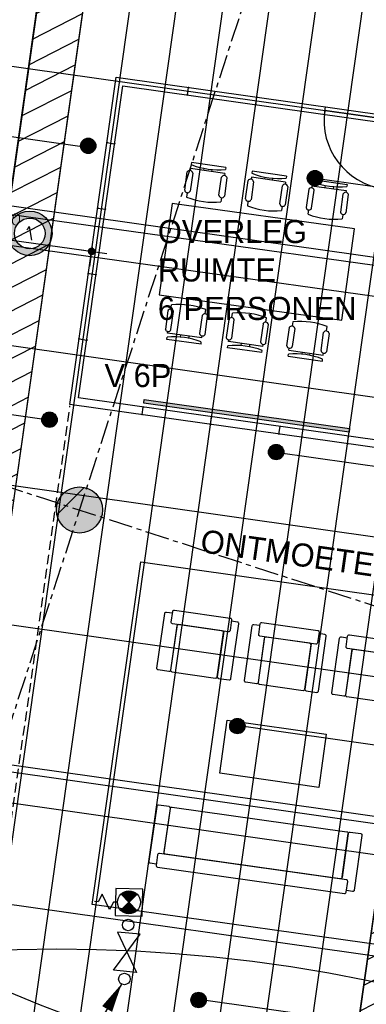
# Model space of a CAD drawing. Header units: millimetres. Extents: x -4106 to 114694, y -37499 to 54647.
# Tile 77 of 109: x 77583 to 82098, y 1780 to 14591. Entities that reach past the tile are written whole.
import ezdxf
from ezdxf.enums import TextEntityAlignment as Align

# ---------------------------------------------------------------- set-up
doc = ezdxf.new("R2010")
doc.units = ezdxf.units.MM
doc.header["$LTSCALE"] = 50
for name, pattern in [('B0301', [25, 12.5, -6.25, 0, -6.25]), ('B0401', [7.5, 5, -2.5]), ('XREF_STRAMIEN$0$B0201', [50, 31.25, -6.25, 6.25, -6.25])]:
    doc.linetypes.add(name, pattern=pattern)
for name, color, linetype in [('FOK_ BRANDSLANGHASPELS', 2, 'Continuous'), ('FOK_00_ALGEMEEN', 1, 'Continuous'), ('FOK_02B_SOLIDS', 253, 'Continuous'), ('FOK_05---_TEKST_18', 1, 'Continuous'), ('FOK_05---_TEKST_25', 2, 'Continuous'), ('FOK_07_STRAMIEN', 13, 'B0301'), ('FOK_08---_MAATVOERING', 2, 'Continuous'), ('FOK_22_BINNENWANDEN', 2, 'Continuous'), ('FOK_72_VAST MEUBILAIR', 1, 'Continuous'), ('FOK_82_LOS MEUBILAIR', 1, 'Continuous'), ('XREF_05-werkset$0$AA28G---_PREFABBETON', 242, 'Continuous'), ('XREF_05-werkset$0$AL28G---_PREFABBETON', 4, 'Continuous'), ('XREF_05_PLAFOND$0$AA45----_PLAFONDAFW', 1, 'Continuous'), ('XREF_05_PLAFOND$0$AI45----_PLAFONDAFW', 2, 'Continuous'), ('XREF_05_Sprinkler installatie$0$WL$1----', 3, 'Continuous'), ('XREF_05_Sprinkler installatie$0$WL524---', 4, 'Continuous'), ('XREF_05_Sprinkler installatie$0$WL531---', 3, 'Continuous'), ('XREF_05_Sprinkler installatie$0$WL6516--', 4, 'Continuous'), ('XREF_05_Vloergoot installaties$0$EL6131--_VG', 3, 'Continuous'), ('XREF_05_Vloergoot installaties$0$EL6222--', 3, 'Continuous'), ('XREF_STRAMIEN$0$AL$7A---_STRAMIEN', 1, 'XREF_STRAMIEN$0$B0201')]:
    doc.layers.add(name, color=color, linetype=linetype)
doc.styles.add('FOK-DIM', font='romans.shx')
doc.styles.add('XREF_05_Sprinkler installatie$0$BURO-018', font='simplex.shx', dxfattribs={"height": 180})
doc.styles.add('XREF_05_Sprinkler installatie$0$Standard', font='txt')
doc.styles.add('XREF_05_Vloergoot installaties$0$BURO-018', font='simplex.shx', dxfattribs={"height": 180})
doc.dimstyles.new('FOK-100', dxfattribs={"dimscale": 100, "dimtxt": 1.5, "dimasz": 1, "dimexe": 2, "dimexo": 0, "dimgap": 2, "dimtad": 1, "dimdec": 0, "dimzin": 11, "dimdsep": 46, "dimtxsty": 'FOK-DIM', "dimblk1": 'DOT', "dimblk2": 'DOT', "dimsah": 1, "dimcen": 2.5, "dimclrd": 256, "dimclre": 256, "dimclrt": 256, "dimadec": 0, "dimazin": 0, "dimtfac": 1, "dimtdec": 0, "dimtix": 1, "dimtmove": 2, "dimatfit": 3, "dimldrblk": 'DOT', "dimfxl": 2, "dimtolj": 1, "dimtzin": 0, "dimarcsym": 0})
pattern_1 = [(27.02, (0, 0), (-124.9329, 244.9832), [])]

# ---------------------------------------------------------------- blocks, each defined once
blk = doc.blocks.new('XREF_05-werkset$0$V-H-28G001_B09145W02')
at = {"layer": 'XREF_05-werkset$0$AA28G---_PREFABBETON'}
h = blk.add_hatch(color=254, dxfattribs=at)
edge = h.paths.add_edge_path()
edge.add_arc((0, 0), 300, 0, 360)
h = blk.add_hatch(dxfattribs=at)
h.set_pattern_fill('KALKZST', color=1, scale=880, style=0)
h.set_pattern_definition([(45, (-25612.5, -9670.3), (-390.278, 390.278), [])])
edge = h.paths.add_edge_path()
edge.add_arc((0, 0), 300, 0, 360)
at = {"layer": 'XREF_05-werkset$0$AL28G---_PREFABBETON'}
blk.add_circle((0, 0), 300, dxfattribs=at)
blk = doc.blocks.new('XREF_05-werkset$0$V-H-28X00A_09145B1')
blk.add_blockref('XREF_05-werkset$0$V-H-28G001_B09145W02', (78362, 8212))
blk = doc.blocks.new('XREF_05-werkset')
blk.add_blockref('XREF_05-werkset$0$V-H-28X00A_09145B1', (0, 0))
blk = doc.blocks.new('XREF_STRAMIEN')
at = {"layer": 'XREF_STRAMIEN$0$AL$7A---_STRAMIEN', "ltscale": 0.2}
blk.add_line((4081.1, 32318.5), (99881.1, 1228.2), dxfattribs=at)
blk.add_lwpolyline([(89850.6, 43612.9), (66631.7, -27932.3)], dxfattribs=at)
blk = doc.blocks.new('XREF_05_PLAFOND')
at = {"layer": 'XREF_05_PLAFOND$0$AA45----_PLAFONDAFW'}
h = blk.add_hatch(dxfattribs=at)
h.set_pattern_fill('ANSI31', color=256, scale=2200, angle=342.02, style=0)
h.set_pattern_definition(pattern_1)
h.paths.add_polyline_path([(74966, -5317), (75568, -5347), (81436, 36095), (80831, 36095)])
h = blk.add_hatch(dxfattribs=at)
h.set_pattern_fill('ANSI31', color=256, scale=2200, angle=342.02, style=0)
h.set_pattern_definition(pattern_1)
edge = h.paths.add_edge_path()
edge.add_line((79924, -13100), (78282, -24696))
edge.add_line((78282, -24696), (78861, -24884))
edge.add_line((78861, -24884), (85620, 22847))
edge.add_line((85620, 22847), (85032, 22975))
edge.add_line((85032, 22975), (80378, -9893))
edge.add_arc((74999, -10767), 5450, -25.3452, 9.2252, ccw=False)
at = {"layer": 'XREF_05_PLAFOND$0$AI45----_PLAFONDAFW'}
h = blk.add_hatch(dxfattribs=at)
h.set_pattern_fill('_USER,_O', color=256, scale=600, angle=90, pattern_type=0)
h.set_pattern_definition([(81.94, (95233.5, 35104.6), (-594.073, 84.126), [])])
edge = h.paths.add_edge_path(flags=16)
edge.add_arc((41622, 26897), 5450, 0, 360)
h.paths.add_polyline_path([(49934, 30177), (51534, 30177), (51534, 27777), (49934, 27777)], flags=16)
edge = h.paths.add_edge_path(flags=16)
edge.add_arc((86127, 26613), 3800, 0, 360)
edge = h.paths.add_edge_path(flags=16)
edge.add_arc((74999, -10767), 5450, 0, 360)
edge = h.paths.add_edge_path()
edge.add_line((31231, 21828), (22997, 22270))
edge.add_line((22997, 22270), (24807, 36095))
edge.add_line((24807, 36095), (95374, 36095))
edge.add_line((95374, 36095), (86393, -27328))
edge.add_line((86393, -27328), (68974, -21675))
edge.add_line((68974, -21675), (69214, 10716))
edge.add_arc((59885, 10785), 9330, 359.5745, 446.6108)
edge.add_line((60436, 20099), (31231, 21828))
h = blk.add_hatch(dxfattribs=at)
h.set_pattern_fill('_USER,_O', color=256, scale=1800, pattern_type=0)
h.set_pattern_definition([(351.94, (95233.5, 35104.6), (252.378, 1782.22), [])])
edge = h.paths.add_edge_path(flags=16)
edge.add_arc((74999, -10767), 5450, 0, 360)
edge = h.paths.add_edge_path(flags=16)
edge.add_arc((41622, 26897), 5450, 0, 360)
h.paths.add_polyline_path([(49934, 30177), (51534, 30177), (51534, 27777), (49934, 27777)], flags=16)
edge = h.paths.add_edge_path(flags=16)
edge.add_arc((86127, 26613), 3800, 0, 360)
edge = h.paths.add_edge_path()
edge.add_line((31231, 21828), (22997, 22270))
edge.add_line((22997, 22270), (24807, 36095))
edge.add_line((24807, 36095), (95374, 36095))
edge.add_line((95374, 36095), (86393, -27328))
edge.add_line((86393, -27328), (68974, -21675))
edge.add_line((68974, -21675), (69214, 10716))
edge.add_arc((59885, 10785), 9330, 359.5745, 446.6108)
edge.add_line((60436, 20099), (31231, 21828))
at = {"layer": 'XREF_05_PLAFOND$0$AA45----_PLAFONDAFW'}
blk.add_lwpolyline([(74966, -5317), (75568, -5347), (81436, 36095), (80831, 36095)], close=True, dxfattribs=at)
blk.add_lwpolyline([(79924, -13100), (78282, -24696), (78861, -24884), (85620, 22847), (85032, 22975), (80378, -9893, -0.151996)], format="xyb", close=True, dxfattribs=at)
blk = doc.blocks.new('XREF_05_Sprinkler installatie$0$SP-KOP02')
at = {"color": 0, "linetype": 'Continuous'}
for p, q in [((-0.87, -0.02), (0.02, 0.87)), ((-0.85, -0.22), (0.22, 0.85)), ((-0.84, 0.23), (-0.23, 0.84)), ((-0.79, -0.38), (0.38, 0.79)), ((-0.7, -0.52), (0.52, 0.7)), ((-0.6, -0.64), (0.64, 0.6)), ((-0.47, -0.74), (0.74, 0.47)), ((-0.32, -0.81), (0.81, 0.32)), ((-0.14, -0.86), (0.86, 0.14)), ((0.07, -0.87), (0.87, -0.07)), ((0.38, -0.79), (0.79, -0.38))]:
    blk.add_line(p, q, dxfattribs=at)
at = {"color": 0, "linetype": 'Continuous', "const_width": 0.875}
blk.add_lwpolyline([(-0.44, 0, 1), (0.44, 0, 1)], format="xyb", close=True, dxfattribs=at)
at = {"color": 0, "linetype": 'Continuous'}
for radius in [1, 0.875]:
    blk.add_circle((0, 0), radius, dxfattribs=at)
at = {"color": 0, "linetype": 'Continuous', "style": 'XREF_05_Sprinkler installatie$0$Standard', "flags": 1}
for tag, p in [('SP_MATCODE', (2, 2)), ('SP_TEMP', (2, -3)), ('SP_DOORL', (2, -5)), ('SP_KFACT', (2, -7)), ('SP_SPRHK', (2, -9)), ('SP_KLEP', (2, -11))]:
    blk.add_attdef(tag, p, '', height=1, dxfattribs=at)
blk = doc.blocks.new('XREF_05_Sprinkler installatie$0$23SA22K6')
at = {"color": 0, "linetype": 'Continuous'}
for p, q in [((1.75, 1.75), (-1.75, 1.75)), ((-1.75, 1.75), (-1.75, -1.75)), ((1.75, -1.75), (1.75, 1.75)), ((-1.06, -1.06), (1.06, 1.06)), ((-1.06, 1.06), (1.06, -1.06)), ((1.5, 0), (2, 0)), ((2, 0), (2.5, 1)), ((2.5, 1), (3.5, -1)), ((3.5, -1), (4, 0)), ((4, 0), (4.5, 0)), ((-1.75, -1.75), (1.75, -1.75))]:
    blk.add_line(p, q, dxfattribs=at)
at = {"color": 0, "linetype": 'Continuous', "const_width": 1.5}
for points in [[(0.53, 0.53, 0.414214), (-0.53, 0.53, 1)], [(0.53, -0.53, -0.414214), (-0.53, -0.53, -1)]]:
    blk.add_lwpolyline(points, format="xyb", dxfattribs=at)
at = {"color": 0, "linetype": 'Continuous'}
blk.add_circle((0, 0), 1.5, dxfattribs=at)
at = {"color": 0, "linetype": 'Continuous', "style": 'XREF_05_Sprinkler installatie$0$BURO-018', "flags": 1}
blk.add_attdef('SA_MATCODE', (0, 0), '', height=1.8, dxfattribs=at)
blk = doc.blocks.new('XREF_05_Sprinkler installatie$0$23222202')
at = {"color": 0, "linetype": 'Continuous'}
blk.add_circle((0, 0), 1.5, dxfattribs=at)
at = {"color": 0, "linetype": 'Continuous', "style": 'XREF_05_Sprinkler installatie$0$BURO-018', "flags": 1}
blk.add_attdef('CV_MATCODE', (0, 0), '', height=1.8, dxfattribs=at)
blk = doc.blocks.new('XREF_05_Sprinkler installatie$0$SW3048301')
at = {"color": 0, "linetype": 'Continuous'}
for p, q in [((2.5, 1.5), (-2.5, -1.5)), ((-2.5, -1.5), (-2.5, 1.5)), ((-2.5, 1.5), (2.5, -1.5)), ((2.5, -1.5), (2.5, 1.5))]:
    blk.add_line(p, q, dxfattribs=at)
at = {"color": 0, "linetype": 'Continuous', "style": 'XREF_05_Sprinkler installatie$0$BURO-018', "flags": 1}
blk.add_attdef('W_ID', (0, 0), '', height=1.8, dxfattribs=at)
blk = doc.blocks.new('XREF_05_Sprinkler installatie$0$LDV4')
at = {"color": 0, "linetype": 'Continuous'}
for p, q in [((-0.25, -0.433), (-2.5, -4.33)), ((-4.5, -7.794), (-6.75, -11.691))]:
    blk.add_line(p, q, dxfattribs=at)
blk.add_lwpolyline([(-0.25, -0.433, 0, 1, 0), (-1.5, -2.598, 1, 1, 0)], format="xyseb", dxfattribs=at)
blk.add_circle((0, 0), 0.5, dxfattribs=at)
at = {"color": 0, "linetype": 'Continuous', "style": 'XREF_05_Sprinkler installatie$0$BURO-018'}
blk.add_attdef('LD_TEXT1', text='', height=1.8, dxfattribs=at).set_placement((-3.5, -6.062), align=Align.MIDDLE)
blk = doc.blocks.new('XREF_05_Sprinkler installatie')
at = {"layer": 'XREF_05_Sprinkler installatie$0$WL524---'}
for p, q in [((67982, 14418), (78426, 12938)), ((81400, 12533), (92359, 10981)), ((77965, 9379), (71224, 10333)), ((91899, 7406), (80921, 8961)), ((80410, 5412), (91438, 3850)), ((90888, 288), (79916, 1842))]:
    blk.add_line(p, q, dxfattribs=at)
at = {"layer": 'XREF_05_Sprinkler installatie$0$WL$1----', "xscale": 99.99999999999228, "yscale": 100, "zscale": 100, "rotation": 84.33056745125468}
blk.add_blockref('XREF_05_Sprinkler installatie$0$SW3048301', (78980, 2457), dxfattribs=at)
at = {"layer": 'XREF_05_Sprinkler installatie$0$WL$1----'}
ref = blk.add_blockref('XREF_05_Sprinkler installatie$0$LDV4', (78947, 2109), dxfattribs=dict(at, xscale=150, yscale=150, zscale=150))
ref.add_attrib('LD_TEXT1', 'BSH', dxfattribs={"layer": '0', "color": 1, "linetype": 'Continuous', "height": 180, "style": 'XREF_05_Sprinkler installatie$0$BURO-018'}).set_placement((78422, 1200), align=Align.MIDDLE)
at = {"layer": 'XREF_05_Sprinkler installatie$0$WL531---', "xscale": 99.99999999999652, "yscale": 100, "zscale": 100, "rotation": 178.913634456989}
blk.add_blockref('XREF_05_Sprinkler installatie$0$23SA22K6', (79007, 3107), dxfattribs=at)
at = {"layer": 'XREF_05_Sprinkler installatie$0$WL531---', "xscale": 50, "yscale": 50, "zscale": 50}
blk.add_blockref('XREF_05_Sprinkler installatie$0$23222202', (78997, 2812), dxfattribs=at)
at = {"layer": 'XREF_05_Sprinkler installatie$0$WL6516--', "xscale": 99.9999999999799, "yscale": 100, "zscale": 100, "rotation": 7.589429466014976}
for p in [(78476, 12950), (81429, 12529), (77972, 9386), (80924, 8965), (80419, 5400), (79914, 1836)]:
    blk.add_blockref('XREF_05_Sprinkler installatie$0$SP-KOP02', p, dxfattribs=at)
blk = doc.blocks.new('XREF_05_Vloergoot installaties$0$E00415')
at = {"linetype": 'Continuous'}
h = blk.add_hatch(color=0, dxfattribs=at)
edge = h.paths.add_edge_path()
edge.add_arc((0, 0), 2.9, 0, 360)
edge = h.paths.add_edge_path(flags=16)
edge.add_arc((0, 0), 2, 0, 360)
at = {"color": 0, "linetype": 'Continuous'}
for radius in [2.9, 2]:
    blk.add_circle((0, 0), radius, dxfattribs=at)
at = {"color": 0, "linetype": 'Continuous', "style": 'XREF_05_Vloergoot installaties$0$BURO-018'}
for tag, p in [('E_GKAST', (0, 8)), ('E_GROEP', (0, 5)), ('E_SGROEP', (4.5, 5))]:
    blk.add_attdef(tag, text='', height=1.8, dxfattribs=at).set_placement(p, align=Align.MIDDLE)
at = {"color": 0, "linetype": 'Continuous', "style": 'XREF_05_Vloergoot installaties$0$BURO-018', "flags": 1}
for tag, p in [('E_VERMCODE', (13, 5)), ('E_MATCODE', (0, 0))]:
    blk.add_attdef(tag, text='', height=1.8, dxfattribs=at).set_placement(p, align=Align.MIDDLE)
blk = doc.blocks.new('XREF_05_Vloergoot installaties')
at = {"layer": 'XREF_05_Vloergoot installaties$0$EL6131--_VG'}
for p, q in [((71762, 12857), (89612, 10362)), ((71707, 12461), (89557, 9965)), ((70764, 5757), (88598, 3225)), ((70709, 5361), (88543, 2829))]:
    blk.add_line(p, q, dxfattribs=at)
at = {"layer": 'XREF_05_Vloergoot installaties$0$EL6222--'}
ref = blk.add_blockref('XREF_05_Vloergoot installaties$0$E00415', (77715, 11810), dxfattribs=dict(at, xscale=100.000000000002, yscale=100, zscale=100, rotation=351.5354125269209))
ref.add_attrib('E_GROEP', '1', dxfattribs={"layer": '0', "color": 1, "linetype": 'Continuous', "height": 180, "rotation": 9.5113, "style": 'XREF_05_Vloergoot installaties$0$BURO-018'}).set_placement((77715, 11810), align=Align.MIDDLE)
blk = doc.blocks.new('A$C46E716B0')
at = {"layer": 'FOK_00_ALGEMEEN', "color": 13}
for points in [[(0, 0), (0, 900)], [(0, 0), (900, 0)]]:
    blk.add_lwpolyline(points, dxfattribs=at)
blk.add_arc((0, 0), 900, 0, 90, dxfattribs=at)
blk = doc.blocks.new('A$C0602654F')
at = {"layer": 'FOK_82_LOS MEUBILAIR', "linetype": 'Continuous'}
for p, q in [((222, 1999), (283, 2446)), ((283, 2446), (310, 2442)), ((301, 1988), (362, 2435)), ((362, 2435), (388, 2431)), ((652, 2432), (415, 2464)), ((410, 2392), (646, 2359)), ((677, 2391), (732, 2384)), ((311, 2268), (339, 2264)), ((2189, 2180), (2134, 2188)), ((2225, 2212), (2461, 2178)), ((324, 2159), (296, 2163)), ((2446, 2107), (2210, 2141)), ((2441, 1689), (2504, 2135)), ((2504, 2135), (2478, 2139)), ((2519, 1678), (2583, 2124)), ((2583, 2124), (2556, 2128)), ((222, 1999), (248, 1996)), ((301, 1988), (327, 1985)), ((348, 1946), (584, 1913)), ((594, 1984), (358, 2017)), ((616, 1945), (671, 1937)), ((2507, 1961), (2480, 1965)), ((2465, 1860), (2493, 1856)), ((542, 1639), (306, 1672)), ((2126, 1734), (2071, 1742)), ((2383, 1661), (2147, 1694)), ((2157, 1766), (2393, 1732)), ((2441, 1689), (2414, 1693)), ((2519, 1678), (2493, 1682)), ((112, 1207), (174, 1653)), ((174, 1653), (200, 1649)), ((191, 1196), (253, 1642)), ((253, 1642), (279, 1639)), ((300, 1599), (537, 1567)), ((568, 1599), (623, 1591)), ((202, 1475), (229, 1472)), ((2113, 1420), (2349, 1386)), ((215, 1367), (187, 1370)), ((2077, 1388), (2022, 1396)), ((2334, 1315), (2098, 1348)), ((2329, 897), (2392, 1343)), ((2392, 1343), (2365, 1347)), ((2407, 886), (2470, 1332)), ((2470, 1332), (2444, 1336)), ((112, 1207), (139, 1203)), ((191, 1196), (217, 1192)), ((239, 1153), (475, 1120)), ((485, 1192), (249, 1224)), ((2395, 1169), (2368, 1173)), ((506, 1153), (561, 1145)), ((2353, 1068), (2381, 1064)), ((2014, 942), (1959, 950)), ((2271, 869), (2035, 902)), ((2045, 974), (2281, 940)), ((2329, 897), (2302, 901)), ((63, 865), (0, 419)), ((63, 865), (89, 861)), ((142, 854), (79, 408)), ((142, 854), (168, 850)), ((425, 777), (189, 811)), ((199, 882), (436, 849)), ((457, 809), (512, 801)), ((2407, 886), (2381, 890)), ((118, 683), (90, 687)), ((76, 582), (103, 578)), ((1967, 598), (1912, 606)), ((1988, 559), (2225, 526)), ((2235, 597), (1998, 630)), ((2282, 555), (2220, 108)), ((2282, 555), (2256, 558)), ((2361, 544), (2299, 97)), ((2361, 544), (2335, 547)), ((0, 419), (26, 415)), ((79, 408), (105, 404)), ((136, 436), (372, 403)), ((358, 331), (122, 365)), ((394, 363), (449, 355)), ((2271, 275), (2244, 279)), ((2259, 384), (2286, 380)), ((1905, 152), (1850, 159)), ((2173, 151), (1937, 184)), ((1931, 111), (2167, 79)), ((2220, 108), (2194, 112)), ((2299, 97), (2273, 101))]:
    blk.add_line(p, q, dxfattribs=at)
blk.add_lwpolyline([(531, 166), (1719, 0), (2052, 2377), (863, 2543)], close=True, dxfattribs=at)
for centre, radius, start, end in [((-656, 2348), 971, 338.722, 5.5614), ((424, 2427), 38.2, 103.4344, 247.7873), ((637, 2396), 38.2, 283.4344, 67.7873), ((-234, 2290), 971, 338.722, 5.5614), ((3037, 1832), 971, 158.5203, 185.3597), ((2229, 2174), 38.2, 96.2944, 240.6473), ((2442, 2145), 38.2, 276.2944, 60.6473), ((3460, 1772), 971, 158.5203, 185.3597), ((364, 1980), 37.7, 99.4273, 244.8561), ((578, 1950), 37.7, 279.4273, 64.8561), ((315, 1635), 38.2, 103.4344, 247.7873), ((2163, 1729), 37.7, 99.2256, 244.6544), ((2377, 1698), 37.7, 279.2256, 64.6544), ((-766, 1555), 971, 338.722, 5.5614), ((528, 1604), 38.2, 283.4344, 67.7873), ((-343, 1497), 971, 338.722, 5.5614), ((2117, 1382), 38.2, 96.2944, 240.6473), ((2925, 1040), 971, 158.5203, 185.3597), ((2330, 1353), 38.2, 276.2944, 60.6473), ((3347, 980), 971, 158.5203, 185.3597), ((255, 1187), 37.7, 99.4273, 244.8561), ((469, 1158), 37.7, 279.4273, 64.8561), ((2051, 936), 37.7, 99.2256, 244.6544), ((2265, 906), 37.7, 279.2256, 64.6544), ((-877, 771), 971, 338.5203, 5.3597), ((205, 845), 37.7, 99.2256, 244.6544), ((419, 815), 37.7, 279.2256, 64.6544), ((-455, 711), 971, 338.5203, 5.3597), ((2816, 253), 971, 158.722, 185.5614), ((2004, 593), 37.7, 99.4273, 244.8561), ((2218, 563), 37.7, 279.4273, 64.8561), ((3239, 195), 971, 158.722, 185.5614), ((140, 398), 38.2, 96.2944, 240.6473), ((354, 369), 38.2, 276.2944, 60.6473), ((1946, 147), 38.2, 103.4344, 247.7873), ((2158, 116), 38.2, 283.4344, 67.7873)]:
    blk.add_arc(centre, radius, start, end, dxfattribs=at)
blk = doc.blocks.new('A$C094F4788')
at = {"layer": 'Defpoints'}
blk.add_lwpolyline([(5, 19), (104, 5)], dxfattribs=at)
blk.add_point((5, 19), dxfattribs=at)
at = {"layer": 'Defpoints', "color": 5}
for p in [(5, 19), (104, 5)]:
    blk.add_point(p, dxfattribs=at)
at = {"layer": 'FOK_22_BINNENWANDEN', "color": 5}
for centre in [(5, 19), (104, 5)]:
    blk.add_circle(centre, 5, dxfattribs=at)
blk = doc.blocks.new('A$C4D8164B4')
at = {"layer": 'FOK_ BRANDSLANGHASPELS', "color": 2}
blk.add_circle((20000, 20000), 20000, dxfattribs=at)
blk = doc.blocks.new('bank-1zits')
for points in [[(367, 800), (-367, 800, 0.414214), (-387, 780), (-387, 640, 0.414214), (-367, 620), (367, 620, 0.414214), (387, 640), (387, 780, 0.414214)], [(287, 0), (-287, 0, -0.414214), (-307, 20), (-307, 600, -0.414214), (-287, 620), (287, 620, -0.414214), (307, 600), (307, 20, -0.414214)]]:
    blk.add_lwpolyline(points, format="xyb", close=True)
for points in [[(-307, 620), (-307, 20, -0.414214), (-327, 0), (-467, 0, -0.414214), (-487, 20), (-487, 740, -0.414214), (-467, 760), (-387, 760)], [(307, 620), (307, 20, 0.414214), (327, 0), (467, 0, 0.414214), (487, 20), (487, 740, 0.414214), (467, 760), (387, 760)]]:
    blk.add_lwpolyline(points, format="xyb")
blk = doc.blocks.new('A$C65DE4969')
for points in [[(195, 513), (279, 1107, 0.414214), (262, 1129), (124, 1149, 0.414214), (101, 1132), (0, 419, 0.414214), (17, 396), (96, 385)], [(2512, 187), (2596, 781, -0.414214), (2619, 798), (2758, 778, -0.414214), (2775, 755), (2674, 43, -0.414214), (2651, 26), (2572, 37)]]:
    blk.add_lwpolyline(points, format="xyb")
for points in [[(302, 1124), (2579, 803, -0.414214), (2596, 781), (2515, 206, -0.414214), (2492, 189), (215, 510, -0.414214), (198, 532), (279, 1107, -0.414214)], [(110, 343), (2546, 0, 0.414214), (2569, 17), (2589, 156, 0.414214), (2572, 178), (136, 521, 0.414214), (113, 504), (93, 365, 0.414214)]]:
    blk.add_lwpolyline(points, format="xyb", close=True)
blk = doc.blocks.new('A$C7E0F2D0E')
at = {"layer": 'FOK_72_VAST MEUBILAIR', "color": 253}
for points in [[(631, 5213), (5069, 4584), (4438, 129), (0, 757)], [(5006, 4139), (5069, 4584), (5514, 4521), (5451, 4076)], [(5469, 4073), (5532, 4519), (5978, 4456), (5915, 4010)], [(4942, 3693), (5006, 4139), (5451, 4076), (5388, 3630)], [(5406, 3628), (5469, 4073), (5915, 4010), (5851, 3564)], [(4879, 3248), (4942, 3693), (5388, 3630), (5325, 3185)], [(5343, 3182), (5406, 3628), (5851, 3564), (5788, 3119)], [(4816, 2802), (4879, 3248), (5325, 3185), (5262, 2739)], [(5280, 2736), (5343, 3182), (5788, 3119), (5725, 2673)], [(4753, 2356), (4816, 2802), (5262, 2739), (5199, 2293)], [(5217, 2291), (5280, 2736), (5725, 2673), (5662, 2228)], [(4690, 1911), (4753, 2356), (5199, 2293), (5136, 1848)], [(5153, 1845), (5217, 2291), (5662, 2228), (5599, 1782)], [(4627, 1465), (4690, 1911), (5136, 1848), (5073, 1402)], [(5090, 1400), (5153, 1845), (5599, 1782), (5536, 1337)], [(4564, 1020), (4627, 1465), (5073, 1402), (5009, 957)], [(5027, 954), (5090, 1400), (5536, 1337), (5473, 891)], [(4964, 509), (5027, 954), (5473, 891), (5410, 446)], [(4901, 63), (4964, 509), (5410, 446), (5347, 0)]]:
    blk.add_lwpolyline(points, close=True, dxfattribs=at)
at = {"layer": 'FOK_72_VAST MEUBILAIR'}
for points in [[(5069, 4584), (5514, 4521), (4883, 66), (4438, 129)], [(5512, 4503), (5530, 4501), (4904, 81), (4886, 83)], [(5532, 4519), (5978, 4456), (5347, 0), (4901, 63)]]:
    blk.add_lwpolyline(points, close=True, dxfattribs=at)
at = {"layer": 'FOK_82_LOS MEUBILAIR'}
blk.add_lwpolyline([(1759, 3155), (3047, 2973), (2949, 2279), (1662, 2462)], close=True, dxfattribs=at)
at = {"layer": 'FOK_22_BINNENWANDEN', "rotation": 90}
for p in [(4827, 6535), (5718, 6409), (6578, 6060)]:
    blk.add_blockref('A$C094F4788', p, dxfattribs=at)
at = {"layer": 'FOK_82_LOS MEUBILAIR', "xscale": -1, "rotation": 351.9400000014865}
for p in [(1322, 3742), (2461, 3581), (3600, 3420)]:
    blk.add_blockref('bank-1zits', p, dxfattribs=at)
at = {"layer": 'FOK_82_LOS MEUBILAIR'}
blk.add_blockref('A$C65DE4969', (738, 899), dxfattribs=at)
at = {"layer": 'FOK_05---_TEKST_25', "char_height": 300, "width": 57961, "attachment_point": 1}
for s, insert, rotation in [('{\\fCentury Gothic|b0|i0|c0|p34;ONTMOETEN}', (1438, 5638), 351.94), ('{\\fCentury Gothic|b0|i0|c0|p34;VITRINE}', (5000, 5095), 351.94), ('{\\fCentury Gothic|b0|i0|c0|p34;54 LOCKERS}', (5578, 615), 81.94), ('{\\fCentury Gothic|b0|i0|c0|p34;BSH}', (4463, 938), 261.94)]:
    blk.add_mtext(s, dxfattribs=dict(at, insert=insert, rotation=rotation))
blk = doc.blocks.new('DOT')
at = {"color": 0}
blk.add_line((-2, 0), (2, 0), dxfattribs=at)
at = {"color": 0, "const_width": 0.5}
blk.add_lwpolyline([(-0.25, 0, 1), (0.25, 0, 1)], format="xyb", close=True, dxfattribs=at)
blk = doc.blocks.new('*D165')
at = {"layer": 'Defpoints', "color": 0}
for p in [(76094, 11920), (78520, 11576), (78528, 11634)]:
    blk.add_point(p, dxfattribs=at)
at = {"layer": 'FOK_08---_MAATVOERING', "lineweight": -2}
for p, q in [((76094, 11920), (76066, 11722)), ((76193, 11906), (78421, 11590)), ((78528, 11634), (78492, 11378))]:
    blk.add_line(p, q, dxfattribs=at)
at = {"layer": 'FOK_08---_MAATVOERING', "lineweight": -2, "xscale": 100, "yscale": 100, "zscale": 100}
for p, rotation in [((76094, 11920), 171.9400000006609), ((78520, 11576), 351.940000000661)]:
    blk.add_blockref('DOT', p, dxfattribs=dict(at, rotation=rotation))
at = {"layer": 'FOK_08---_MAATVOERING', "insert": (77345, 12020), "char_height": 150, "attachment_point": 5, "rotation": 351.94, "style": 'FOK-DIM'}
blk.add_mtext('\\A1;2450', dxfattribs=at)

msp = doc.modelspace()

# ---------------------------------------------------------------- hatches: boundary and pattern name
at = {"layer": 'FOK_22_BINNENWANDEN'}
msp.add_hatch(color=252, dxfattribs=at).paths.add_polyline_path([(79206.2, 9650.6), (81879.6, 9272), (81872.6, 9222.5), (79199.2, 9601.1)])

# ---------------------------------------------------------------- linework, layer by layer
at = {"layer": 'Defpoints', "linetype": 'B0401', "ltscale": 0.5}
msp.add_line((76474.3, -2890.3), (78237.9, 9564.7), dxfattribs=at)
at = {"layer": 'FOK_22_BINNENWANDEN'}
for p, q in [((78237.9, 9585.7), (78840.8, 13843.2)), ((78350.9, 9670.7), (78925.8, 13730.2))]:
    msp.add_line(p, q, dxfattribs=at)
at = {"layer": 'FOK_22_BINNENWANDEN', "ltscale": 0.5}
for p, q in [((78840.8, 13843.2), (91959.8, 11985.5)), ((78925.8, 13730.2), (82985.3, 13155.3)), ((82410.4, 9095.8), (78350.9, 9670.7)), ((91356.9, 7727.9), (78237.9, 9585.7))]:
    msp.add_line(p, q, dxfattribs=at)
at = {"layer": 'FOK_22_BINNENWANDEN'}
msp.add_lwpolyline([(81563.3, 13457.7), (81549.3, 13358.7)], dxfattribs=at)
at = {"layer": 'FOK_22_BINNENWANDEN', "color": 13}
msp.add_lwpolyline([(79206.2, 9650.6), (81879.6, 9272), (81872.6, 9222.5), (79199.2, 9601.1)], close=True, dxfattribs=at)

# ---------------------------------------------------------------- block references
for name in ['XREF_05_PLAFOND', 'XREF_05_Sprinkler installatie', 'XREF_05_Vloergoot installaties']:
    msp.add_blockref(name, (0, 0))
at = {"layer": 'FOK_ BRANDSLANGHASPELS'}
for p in [(40125.7, 11556.7), (65187.1, 382.2), (63286.4, -17476.2), (58068.5, -37498.6)]:
    msp.add_blockref('A$C4D8164B4', p, dxfattribs=at)
at = {"layer": 'FOK_02B_SOLIDS'}
msp.add_blockref('A$C7E0F2D0E', (78528.6, 2323.5), dxfattribs=at)
at = {"layer": 'FOK_07_STRAMIEN'}
msp.add_blockref('XREF_STRAMIEN', (0, 0), dxfattribs=at)
at = {"layer": 'FOK_22_BINNENWANDEN'}
for name, p in [('XREF_05-werkset', (0, 0)), ('A$C094F4788', (78715.2, 12972.7)), ('A$C094F4788', (78594.6, 12121.2)), ('A$C094F4788', (78474.1, 11269.7)), ('A$C094F4788', (78353.5, 10418.2))]:
    msp.add_blockref(name, p, dxfattribs=at)
for name, p, rotation in [('A$C094F4788', (79786.1, 13606.1), 90), ('A$C094F4788', (80677.2, 13479.9), 90), ('A$C46E716B0', (82447.4, 13282), 171.9319040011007), ('A$C094F4788', (79197.2, 9447.5), 90), ('A$C094F4788', (80088.3, 9321.4), 90), ('A$C094F4788', (80979.4, 9195.2), 90), ('A$C094F4788', (81870.5, 9069), 90)]:
    msp.add_blockref(name, p, dxfattribs=dict(at, rotation=rotation))
at = {"layer": 'FOK_72_VAST MEUBILAIR', "rotation": 90}
msp.add_blockref('A$C0602654F', (81944.5, 10148.7), dxfattribs=at)

# ---------------------------------------------------------------- texts
at = {"layer": 'FOK_05---_TEKST_18', "insert": (79383.3, 11984.4), "char_height": 300, "width": 57960.996, "attachment_point": 1}
msp.add_mtext('{\\fCentury Gothic|b0|i0|c0|p34;OVERLEG\\PRUIMTE\\P6 PERSONEN}', dxfattribs=at)
at = {"layer": 'FOK_05---_TEKST_25', "insert": (78688.7, 10110.8), "char_height": 300, "width": 57960.996, "attachment_point": 1}
msp.add_mtext('{\\fCentury Gothic|b0|i0|c0|p34;V 6P}', dxfattribs=at)

# ---------------------------------------------------------------- dimensions: what is measured, and where the dimension line sits
at = {"layer": 'FOK_08---_MAATVOERING'}
dim = msp.add_linear_dim(base=(78519.7, 11576.3), p1=(76093.9, 11919.8), p2=(78527.8, 11633.7), angle=171.94, dimstyle='FOK-100', dxfattribs=at)
dim.commit()
dim.dimension.update_dxf_attribs({"geometry": '*D165', "text_midpoint": (77345.3, 12020.3)})

doc.saveas('drawing.dxf')
